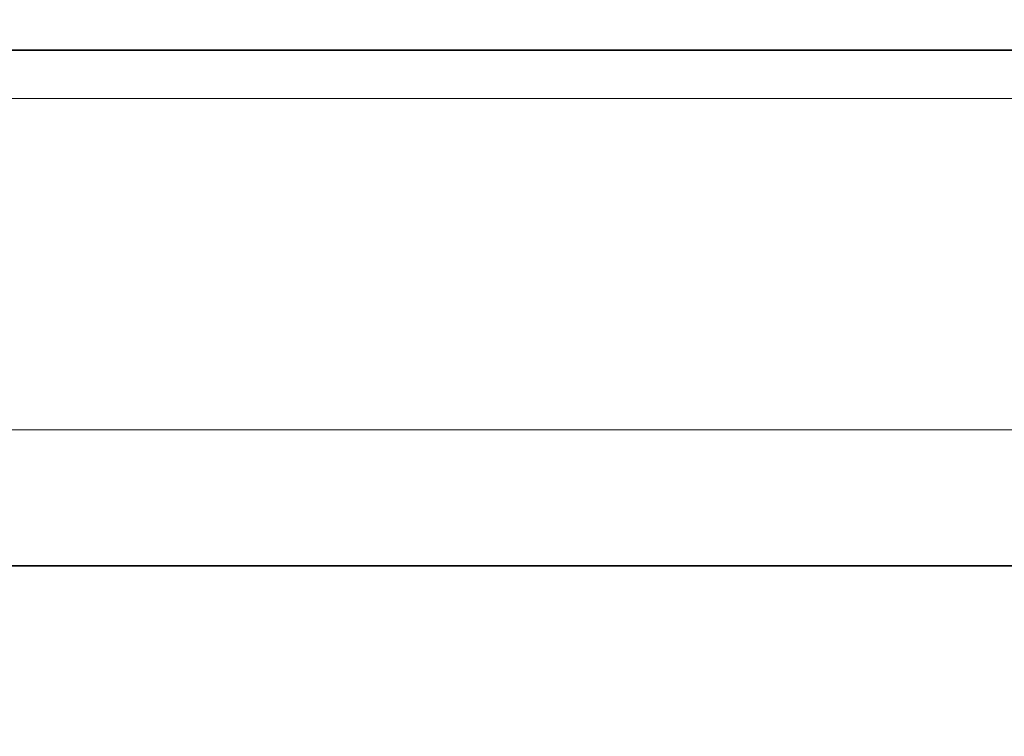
# Model space of a CAD drawing. Header units: millimetres. Extents: x -1465 to 393277, y -3788 to 454312.
# Tile 29 of 106: x 18283 to 18304, y 11961 to 11976. Entities that reach past the tile are written whole.
import ezdxf

# ---------------------------------------------------------------- set-up
doc = ezdxf.new("R2010")
doc.units = ezdxf.units.MM
doc.header["$XCLIPFRAME"] = 2
doc.linetypes.add('DASHED', pattern=[0.75, 0.5, -0.25])
doc.layers.add('AHU03-3-68634OBJ', color=8, linetype='Continuous')
doc.layers.add('FLUID-Wy2', color=8, linetype='Continuous')
picture_1 = doc.add_image_def('image1.bmp', size_in_pixel=(951, 911))

msp = doc.modelspace()

# ---------------------------------------------------------------- linework, layer by layer
at = {"layer": 'AHU03-3-68634OBJ', "color": 8, "linetype": 'Continuous', "lineweight": 35, "ltscale": 100}
for p, q in [((18477.777, 11975.602), (18210.777, 11975.602)), ((18477.777, 11964.602), (18210.777, 11964.602))]:
    msp.add_line(p, q, dxfattribs=at)
at = {"layer": 'FLUID-Wy2', "color": 8, "linetype": 'Continuous', "lineweight": 18, "ltscale": 100}
for p, q in [((17819.948, 11974.572), (19819.948, 11974.572)), ((19819.948, 11974.572), (17819.948, 11974.572))]:
    msp.add_line(p, q, dxfattribs=at)
at = {"layer": 'FLUID-Wy2', "color": 8, "linetype": 'DASHED', "lineweight": 18, "ltscale": 100}
msp.add_line((19819.948, 11967.501), (17819.948, 11967.501), dxfattribs=at)

# ---------------------------------------------------------------- pictures from other files: only their frames are drawn
at = {"color": 8, "lineweight": 13}
image = msp.add_image(picture_1, insert=(17864.134, 12545.821), size_in_units=(1986.021, 1904.625), rotation=-90, dxfattribs=at)
image.set_boundary_path([(-0.5, -0.5), (950.5, 910.5)])

doc.saveas('drawing.dxf')
